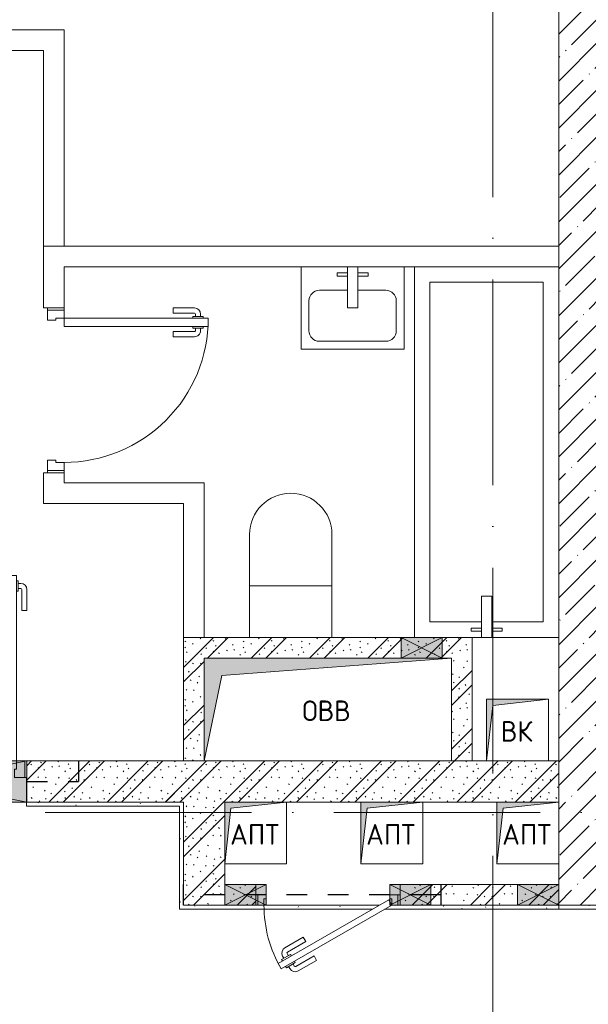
# Model space of a CAD drawing. Header units: millimetres. Extents: x 85617 to 161165, y 53267 to 102987.
# Tile 13 of 47: x 94836 to 97594, y 87949 to 92731. Entities that reach past the tile are written whole.
import ezdxf

# ---------------------------------------------------------------- set-up
doc = ezdxf.new("R2010")
doc.units = ezdxf.units.MM
doc.linetypes.add('3_ Штрих_ 1 х 1 мм', pattern=[200, 100, -100])
doc.linetypes.add('4_ Штрихпунктир_ 10 х 2 мм', pattern=[1400, 1000, -200, 0, -200])
for name, color, linetype, lineweight in [('A-____-NOTE-TEXT', 5, 'Continuous', 5), ('A-DETL-GENF-OTLN', 7, 'Continuous', 9), ('A-DOOR-____-MCUT', 7, 'Continuous', 18), ('A-DOOR-____-OTLN', 7, 'Continuous', 9), ('A-DOOR-FRAM-MCUT', 7, 'Continuous', 18), ('A-FLOR-____-OTLN', 7, 'Continuous', 9), ('A-GLAZ-____-MCUT', 7, 'Continuous', 9), ('A-GLAZ-____-OTLN', 7, 'Continuous', 9), ('A-WALL-____-MCUT', 7, 'Continuous', 9), ('A-WALL-____-PATT', 7, 'Continuous', 9), ('I-WALL-____-MCUT', 7, 'Continuous', 9), ('I-WALL-____-OTLN', 7, 'Continuous', 9), ('M-EQPM-____-OTLN', 7, 'Continuous', 9), ('P-SANR-FIXT-OTLN', 7, 'Continuous', 9), ('S-BEAM-____-OTLN', 7, 'Continuous', 9), ('S-GRID-____-OTLN', 7, 'Continuous', 9)]:
    doc.layers.add(name, color=color, linetype=linetype, lineweight=lineweight)
doc.styles.add('GOST Common', font='GOST_Common.ttf', dxfattribs={"height": 100})
pattern_1 = [(135, (150.28, 188.64), (-282.8427, 3e-14), [5, -395]), (135, (174.9, 237.36), (-282.8427, 3e-14), [5, -395]), (135, (211.96, 236.53), (-282.8427, 3e-14), [5, -395]), (135, (114.96, 223.96), (-282.8427, 3e-14), [5, -395]), (135, (77.54, 223.96), (-282.8427, 3e-14), [5, -395]), (135, (57.44, 184.52), (-282.8427, 3e-14), [5, -395]), (135, (66.21, 142.9), (-282.8427, 3e-14), [5, -395]), (135, (107.33, 161), (-282.8427, 3e-14), [5, -395]), (135, (99.08, 130.94), (-282.8427, 3e-14), [5, -395]), (135, (22.6, 136.46), (-282.8427, 3e-14), [5, -395]), (135, (21.16, 168.08), (-282.8427, 3e-14), [5, -395]), (135, (46.13, 96.12), (-282.8427, 3e-14), [5, -395]), (135, (3.54, 74.6), (-282.8427, 3e-14), [5, -395]), (135, (40.3, 47.56), (-282.8427, 3e-14), [5, -395]), (135, (39.77, 18.47), (-282.8427, 3e-14), [5, -395]), (135, (76.94, 37.28), (-282.8427, 3e-14), [5, -395]), (135, (114.18, 62.4), (-282.8427, 3e-14), [5, -395]), (135, (139.87, 90.2), (-282.8427, 3e-14), [5, -395]), (135, (141.44, 15.82), (-282.8427, 3e-14), [5, -395]), (135, (188.69, 26.73), (-282.8427, 3e-14), [5, -395]), (135, (176.14, 51.36), (-282.8427, 3e-14), [5, -395]), (135, (177.03, 0), (-282.8427, 3e-14), [5, -395]), (135, (276.61, 8.22), (-282.8427, 3e-14), [5, -395]), (135, (271.19, 31.72), (-282.8427, 3e-14), [5, -395]), (135, (268.29, 119.65), (-282.8427, 3e-14), [5, -395]), (135, (237.92, 101.95), (-282.8427, 3e-14), [5, -395]), (135, (237.92, 158.27), (-282.8427, 3e-14), [5, -395]), (135, (260.4, 204.35), (-282.8427, 3e-14), [5, -395]), (135, (275.54, 235.4), (-282.8427, 3e-14), [5, -395]), (135, (117.62, 268.96), (-282.8427, 3e-14), [5, -395]), (135, (203.62, 273.83), (-282.8427, 3e-14), [5, -395]), (135, (47.24, 279.3), (-282.8427, 3e-14), [5, -395]), (135, (23.2, 266.16), (-282.8427, 3e-14), [5, -395]), (135, (42.78, 232.52), (-282.8427, 3e-14), [5, -395]), (135, (177.76, 90.57), (-282.8427, 3e-14), [5, -395]), (135, (181.12, 121.8), (-282.8427, 3e-14), [5, -395]), (135, (206.73, 172.06), (-282.8427, 3e-14), [5, -395]), (135, (143.14, 136.62), (-282.8427, 3e-14), [5, -395]), (135, (211.51, 131.86), (-282.8427, 3e-14), [5, -395]), (135, (81.47, 95.1), (-282.8427, 3e-14), [5, -395]), (135, (235.13, 60.46), (-282.8427, 3e-14), [5, -395]), (135, (242.24, 4.89), (-282.8427, 3e-14), [5, -395]), (45, (0, 106.07), (-282.8427, 0), []), (45, (106.07, 0), (-282.8427, 0), []), (45, (176.78, 0), (-282.8427, 0), []), (45, (0, 176.78), (-282.8427, 0), [])]
pattern_2 = [(0, (0, 0), (203.2, 50.8), [3.353, -149.047, 3.353, -149.047, -812.8]), (0, (0, 0), (203.2, 50.8), [-304.8, 3.353, -301.447, 3.353, -149.047, -355.6]), (0, (0, 0), (203.2, 50.8), [-762, 3.353, -98.247, 3.353, -250.647]), (120, (76.2, 25.4), (-145.59409, 150.576362), [3.353, -149.047, 3.353, -149.047, -812.8]), (120, (76.2, 25.4), (-145.59409, 150.576362), [-304.8, 3.353, -301.447, 3.353, -149.047, -355.6]), (120, (76.2, 25.4), (-145.59409, 150.576362), [-762, 3.353, -98.247, 3.353, -250.647]), (240, (101.6, 127), (-57.60591, -201.376362), [3.353, -149.047, 3.353, -149.047, -812.8]), (240, (101.6, 127), (-57.60591, -201.376362), [-304.8, 3.353, -301.447, 3.353, -149.047, -355.6]), (240, (101.6, 127), (-57.60591, -201.376362), [-762, 3.353, -98.247, 3.353, -250.647])]

# ---------------------------------------------------------------- blocks, each defined once
blk = doc.blocks.new('АР_Дверь однопольная - 800х2100h_700__Глухая_Су апарт_тип_эт-4498601-ВКК_25_К3_З_ЭОМ_воронка парапетная_')
at = {"layer": 'A-DOOR-____-MCUT', "color": 254, "lineweight": 13, "true_color": 0xcccccc}
for p, q in [((-350, 750), (-350, 50)), ((-310, 750), (-350, 750)), ((-310, 50), (-310, 750)), ((-350, 50), (-310, 50))]:
    blk.add_line(p, q, dxfattribs=at)
at = {"layer": 'A-DOOR-____-OTLN', "color": 254, "lineweight": 5, "true_color": 0xcccccc}
for p, q in [((-358, 725), (-358, 675)), ((-350, 725), (-358, 725)), ((-310, 725), (-302, 725)), ((-302, 725), (-302, 675)), ((-400, 580), (-400, 682.5)), ((-375, 580), (-375, 682.5)), ((-358, 712.5), (-370, 712.5)), ((-358, 687.5), (-370, 687.5)), ((-358, 675), (-350, 675)), ((-302, 675), (-310, 675)), ((-302, 712.5), (-290, 712.5)), ((-302, 687.5), (-290, 687.5)), ((-285, 580), (-285, 682.5)), ((-260, 580), (-260, 682.5)), ((-375, 580), (-400, 580)), ((-285, 580), (-260, 580))]:
    blk.add_line(p, q, dxfattribs=at)
for centre, radius, start, end in [((-350, 50), 700, 360, 90), ((-370, 682.5), 30, 90, 180), ((-370, 682.5), 4.99, 90, 180), ((-290, 682.5), 30, 360, 90), ((-290, 682.5), 4.99, 360, 90)]:
    blk.add_arc(centre, radius, start, end, dxfattribs=at)
at = {"layer": 'A-DOOR-FRAM-MCUT', "color": 254, "lineweight": 13, "true_color": 0xcccccc}
for p, q in [((-390, 50), (-400, 50)), ((-350, 50), (-390, 50)), ((-390, 50), (-390, -30)), ((-350, 10), (-350, 50)), ((390, 50), (350, 50)), ((350, 50), (350, 10)), ((390, -30), (390, 50)), ((390, 50), (400, 50)), ((-340, 10), (-350, 10)), ((-340, -30), (-340, 10)), ((350, 10), (340, 10)), ((340, 10), (340, -30)), ((-390, -30), (-400, -30)), ((-390, -30), (-340, -30)), ((340, -30), (390, -30)), ((390, -30), (400, -30))]:
    blk.add_line(p, q, dxfattribs=at)
blk = doc.blocks.new('АР_Дверь однопольная - 1000х2100h_900__Вход в кв_EI30-4796016-ВКК_25_К3_З_ЭОМ_воронка парапетная_')
at = {"layer": 'A-DOOR-____-MCUT', "color": 254, "lineweight": 13, "true_color": 0xcccccc}
for p, q in [((450, 1000), (410, 1000)), ((410, 1000), (410, 100)), ((450, 100), (450, 1000)), ((410, 100), (450, 100))]:
    blk.add_line(p, q, dxfattribs=at)
at = {"layer": 'A-DOOR-____-OTLN', "color": 254, "lineweight": 5, "true_color": 0xcccccc}
for p, q in [((402, 962.5), (390, 962.5)), ((402, 975), (402, 925)), ((410, 975), (402, 975)), ((450, 975), (458, 975)), ((458, 975), (458, 925)), ((458, 962.5), (470, 962.5)), ((360, 830), (360, 932.5)), ((385, 830), (385, 932.5)), ((402, 937.5), (390, 937.5)), ((402, 925), (410, 925)), ((458, 925), (450, 925)), ((458, 937.5), (470, 937.5)), ((475, 830), (475, 932.5)), ((500, 830), (500, 932.5)), ((385, 830), (360, 830)), ((475, 830), (500, 830))]:
    blk.add_line(p, q, dxfattribs=at)
for centre, radius, start, end in [((450, 100), 900, 90, 180), ((390, 932.5), 30, 90, 180), ((470, 932.5), 30, 0, 90), ((390, 932.5), 4.99, 90, 180), ((470, 932.5), 4.99, 0, 90)]:
    blk.add_arc(centre, radius, start, end, dxfattribs=at)
at = {"layer": 'A-DOOR-FRAM-MCUT', "color": 254, "lineweight": 13, "true_color": 0xcccccc}
for p, q in [((-490, 100), (-500, 100)), ((-450, 100), (-490, 100)), ((-490, 100), (-490, 20)), ((-450, 60), (-450, 100)), ((490, 100), (450, 100)), ((450, 100), (450, 60)), ((490, 20), (490, 100)), ((490, 100), (500, 100)), ((-440, 60), (-450, 60)), ((-440, 20), (-440, 60)), ((450, 60), (440, 60)), ((440, 60), (440, 20)), ((-490, 20), (-500, 20)), ((-490, 20), (-440, 20)), ((440, 20), (490, 20)), ((490, 20), (500, 20))]:
    blk.add_line(p, q, dxfattribs=at)
blk = doc.blocks.new('A-PLU-toilet-2-2D - L600xW600xH900-997883-ВКК_25_К3_З_ЭОМ_воронка парапетная_')
at = {"layer": 'P-SANR-FIXT-OTLN', "color": 254, "lineweight": 5, "true_color": 0xcccccc}
for p, q in [((250, 0), (-250, 0)), ((250, 0), (-250, 0)), ((0, 0), (0, -400)), ((-250, -400), (250, -400)), ((-250, -400), (250, -400))]:
    blk.add_line(p, q, dxfattribs=at)
blk.add_arc((250, -200), 200, 270, 90, dxfattribs=at)
blk.add_arc((250, -200), 200, 270, 90, dxfattribs=at)
blk = doc.blocks.new('A-PLU-Bath-2-2D - 700x1800-V17-ВКК_25_К3_З_ЭОМ_воронка парапетная_')
at = {"layer": 'P-SANR-FIXT-OTLN', "color": 254, "lineweight": 5, "true_color": 0xcccccc}
for p, q in [((900, 350), (-900, 350)), ((-900, 350), (900, 350)), ((-825, 25), (-825, 275)), ((-825, 275), (825, 275)), ((825, 275), (825, -275)), ((-900, 70), (-900, -350)), ((-900, -350), (-900, 70)), ((-870, 75), (-855, 75)), ((-870, 25), (-870, 75)), ((-855, 75), (-855, 25)), ((-900, 25), (-700, 25)), ((-700, 25), (-700, -25)), ((-700, -25), (-900, -25)), ((-870, -25), (-870, -75)), ((-855, -75), (-855, -25)), ((-825, -275), (-825, -25)), ((-870, -75), (-855, -75)), ((825, -275), (-825, -275))]:
    blk.add_line(p, q, dxfattribs=at)
blk = doc.blocks.new('A-PLU-Sink-2D - 400 x 500mm-997041-ВКК_25_К3_З_ЭОМ_воронка парапетная_')
at = {"layer": 'P-SANR-FIXT-OTLN', "color": 254, "lineweight": 5, "true_color": 0xcccccc}
for p, q in [((-234.3, 202.3), (-234.3, -197.7)), ((-234.3, -197.7), (-234.3, 202.3)), ((-9.3, 2.3), (-9.3, 202.3)), ((40.7, 202.3), (40.7, 2.3)), ((265.7, -197.7), (265.7, 202.3)), ((265.7, 202.3), (265.7, -197.7)), ((-59.3, 172.3), (-59.3, 157.3)), ((-9.3, 172.3), (-59.3, 172.3)), ((-59.3, 157.3), (-9.3, 157.3)), ((40.7, 172.3), (90.7, 172.3)), ((90.7, 157.3), (40.7, 157.3)), ((90.7, 172.3), (90.7, 157.3)), ((-9.3, 88), (-145.4, 88)), ((176.8, 88), (40.7, 88)), ((-196.2, 37.2), (-196.2, -108.8)), ((40.7, 2.3), (-9.3, 2.3)), ((227.6, -108.8), (227.6, 37.2)), ((-145.4, -159.6), (176.8, -159.6)), ((-234.3, -197.7), (265.7, -197.7)), ((265.7, -197.7), (-234.3, -197.7))]:
    blk.add_line(p, q, dxfattribs=at)
for centre, start, end in [((-145.4, 37.2), 90, 180), ((176.8, 37.2), 360, 90), ((-145.4, -108.8), 180, 270), ((176.8, -108.8), 270, 0)]:
    blk.add_arc(centre, 50.8, start, end, dxfattribs=at)
blk = doc.blocks.new('АР_Канал вертикальный прямоугольный - ОВВ-7440253-ВКК_25_К3_З_ЭОМ_воронка парапетная_')
at = {"layer": 'A-DETL-GENF-OTLN', "lineweight": 5, "true_color": 0xf4f4f4}
blk.add_hatch(color=7, dxfattribs=at).paths.add_polyline_path([(-600, -250), (-515, 165), (600, 250), (-600, 250)])
at = {"layer": 'A-DETL-GENF-OTLN', "color": 254, "lineweight": 13, "true_color": 0xcccccc}
for p, q in [((600, 250), (-600, 250)), ((-600, 250), (-600, -250)), ((600, 250), (-600, 250)), ((-600, 250), (-600, -250)), ((-515, 165), (600, 250)), ((-515, 165), (600, 250)), ((600, -250), (600, 250)), ((-600, -250), (-515, 165)), ((-600, -250), (-515, 165)), ((-600, -250), (600, -250))]:
    blk.add_line(p, q, dxfattribs=at)
at = {"layer": 'M-EQPM-____-OTLN', "color": 254, "lineweight": 5, "true_color": 0xcccccc}
for p, q in [((-600, -250), (-600, 250)), ((-600, 250), (600, 250)), ((600, 250), (600, -250)), ((600, -250), (-600, -250))]:
    blk.add_line(p, q, dxfattribs=at)
blk = doc.blocks.new('АР_Отверстие прямоугольное - ОВВ-4523313-ВКК_25_К3_З_ЭОМ_воронка парапетная_')
at = {"layer": 'A-DETL-GENF-OTLN', "lineweight": 5, "true_color": 0xf9f9f9}
blk.add_hatch(color=7, dxfattribs=at).paths.add_polyline_path([(225, 50), (25, 50), (25, -50), (225, -50)])
at = {"layer": 'A-DETL-GENF-OTLN', "color": 254, "lineweight": 5, "true_color": 0xcccccc}
for p, q in [((225, 50), (25, -50)), ((25, 50), (225, -50))]:
    blk.add_line(p, q, dxfattribs=at)
at = {"layer": 'A-DETL-GENF-OTLN', "color": 254, "lineweight": 13, "true_color": 0xcccccc}
for p, q in [((25, 50), (25, -50)), ((225, -50), (225, 50)), ((25, -50), (225, -50))]:
    blk.add_line(p, q, dxfattribs=at)
at = {"layer": 'A-GLAZ-____-MCUT', "color": 254, "lineweight": 5, "true_color": 0xcccccc}
for p, q in [((25, 50), (25, -50)), ((225, 50), (225, -50))]:
    blk.add_line(p, q, dxfattribs=at)
blk = doc.blocks.new('АР_Канал вертикальный прямоугольный - ВК-6145079-ВКК_25_К3_З_ЭОМ_воронка парапетная_')
at = {"layer": 'A-DETL-GENF-OTLN', "lineweight": 5, "true_color": 0xf4f4f4}
blk.add_hatch(color=7, dxfattribs=at).paths.add_polyline_path([(-150, -150), (-120, 120), (150, 150), (-150, 150)])
at = {"layer": 'A-DETL-GENF-OTLN', "color": 254, "lineweight": 13, "true_color": 0xcccccc}
for p, q in [((150, 150), (-150, 150)), ((-150, 150), (-150, -150)), ((150, 150), (-150, 150)), ((-150, 150), (-150, -150)), ((-120, 120), (150, 150)), ((-120, 120), (150, 150)), ((150, -150), (150, 150)), ((-150, -150), (-120, 120)), ((-150, -150), (-120, 120)), ((-150, -150), (150, -150))]:
    blk.add_line(p, q, dxfattribs=at)
at = {"layer": 'M-EQPM-____-OTLN', "color": 254, "lineweight": 5, "true_color": 0xcccccc}
for p, q in [((-150, -150), (-150, 150)), ((-150, 150), (150, 150)), ((150, 150), (150, -150)), ((150, -150), (-150, -150))]:
    blk.add_line(p, q, dxfattribs=at)
blk = doc.blocks.new('АР_Перемычка - 200_Уx2_50x5__250-250-4841900-ВКК_25_К3_З_ЭОМ_воронка парапетная_')
at = {"layer": 'A-DETL-GENF-OTLN', "color": 254, "linetype": '3_ Штрих_ 1 х 1 мм', "lineweight": 25, "true_color": 0xdcdcdc}
for p, q in [((-750, 100), (-750, -100)), ((750, 100), (750, -100)), ((-750, 0), (-500, 0)), ((-500, 0), (500, 0)), ((500, 0), (750, 0))]:
    blk.add_line(p, q, dxfattribs=at)
blk = doc.blocks.new('АР_Отверстие прямоугольное - ОВВ-5542923-ВКК_25_К3_З_ЭОМ_воронка парапетная_')
at = {"layer": 'A-DETL-GENF-OTLN', "lineweight": 5, "true_color": 0xf9f9f9}
blk.add_hatch(color=7, dxfattribs=at).paths.add_polyline_path([(625, -100), (625, 100), (-375, 100), (-375, -100), (373.5, -100)])
at = {"layer": 'A-DETL-GENF-OTLN', "color": 254, "lineweight": 5, "true_color": 0xcccccc}
for p, q in [((625, 100), (-375, -100)), ((-375, 100), (625, -100))]:
    blk.add_line(p, q, dxfattribs=at)
at = {"layer": 'A-DETL-GENF-OTLN', "color": 254, "lineweight": 13, "true_color": 0xcccccc}
for p, q in [((625, 100), (-375, 100)), ((-375, 100), (-375, -100)), ((625, -100), (625, 100)), ((-375, -100), (625, -100))]:
    blk.add_line(p, q, dxfattribs=at)
at = {"layer": 'A-GLAZ-____-MCUT', "color": 254, "lineweight": 5, "true_color": 0xcccccc}
for p, q in [((-375, 100), (-375, -100)), ((625, 100), (625, -100))]:
    blk.add_line(p, q, dxfattribs=at)
blk = doc.blocks.new('АР_Отверстие прямоугольное - ВК-6037189-ВКК_25_К3_З_ЭОМ_воронка парапетная_')
at = {"layer": 'A-DETL-GENF-OTLN', "lineweight": 5, "true_color": 0xf9f9f9}
blk.add_hatch(color=7, dxfattribs=at).paths.add_polyline_path([(225, -50), (225, 50), (25, 50), (25, -50)])
at = {"layer": 'A-DETL-GENF-OTLN', "color": 254, "lineweight": 5, "true_color": 0xcccccc}
for p, q in [((225, 50), (25, -50)), ((25, 50), (225, -50))]:
    blk.add_line(p, q, dxfattribs=at)
at = {"layer": 'A-DETL-GENF-OTLN', "color": 254, "lineweight": 13, "true_color": 0xcccccc}
for p, q in [((225, 50), (25, 50)), ((25, 50), (25, -50)), ((225, -50), (225, 50)), ((25, -50), (225, -50))]:
    blk.add_line(p, q, dxfattribs=at)
at = {"layer": 'A-GLAZ-____-MCUT', "color": 254, "lineweight": 5, "true_color": 0xcccccc}
for p, q in [((25, 50), (25, -50)), ((225, 50), (225, -50))]:
    blk.add_line(p, q, dxfattribs=at)
blk = doc.blocks.new('АР_Дверь однопольная - 700х2100h_600__ПК-6191727-ВКК_25_К3_З_ЭОМ_воронка парапетная_')
at = {"layer": 'A-DOOR-____-MCUT', "color": 254, "lineweight": 13, "true_color": 0xcccccc}
for p, q in [((226.9, 360), (-310, 50)), ((241.9, 334), (226.9, 360)), ((-295, 24), (241.9, 334)), ((-310, 50), (-300, 32.7)), ((-300, 32.7), (-295, 24))]:
    blk.add_line(p, q, dxfattribs=at)
at = {"layer": 'A-DOOR-____-OTLN', "color": 254, "lineweight": 5, "true_color": 0xcccccc}
for p, q in [((54.7, 318.3), (143.5, 369.6)), ((67.2, 296.7), (156, 347.9)), ((201.3, 354.4), (158, 329.4)), ((168.8, 335.7), (162.8, 346.1)), ((190.5, 348.2), (184.5, 358.6)), ((205.3, 347.5), (201.3, 354.4)), ((67.2, 296.7), (54.7, 318.3)), ((158, 329.4), (162, 322.5)), ((181, 289.6), (177, 296.5)), ((224.3, 314.6), (181, 289.6)), ((191.8, 295.8), (197.8, 285.4)), ((213.5, 308.3), (219.5, 297.9)), ((220.3, 321.5), (224.3, 314.6)), ((107.2, 227.4), (196, 278.6)), ((119.7, 205.7), (208.5, 257)), ((107.2, 227.4), (119.7, 205.7))]:
    blk.add_line(p, q, dxfattribs=at)
for centre, radius, start, end in [((158.5, 343.6), 30, 30, 120), ((158.5, 343.6), 4.99, 30, 120), ((-310, 50), 620, 360, 30), ((193.5, 282.9), 30, 300, 30), ((193.5, 282.9), 4.99, 300, 30)]:
    blk.add_arc(centre, radius, start, end, dxfattribs=at)
at = {"layer": 'A-DOOR-FRAM-MCUT', "color": 254, "lineweight": 13, "true_color": 0xcccccc}
for p, q in [((-340, 50), (-350, 50)), ((-310, 50), (-340, 50)), ((-340, 50), (-340, 0)), ((-310, 20), (-310, 50)), ((340, 50), (310, 50)), ((310, 50), (310, 20)), ((340, 0), (340, 50)), ((340, 50), (350, 50)), ((-340, 0), (-350, 0)), ((-340, 0), (-300, 0)), ((-300, 20), (-310, 20)), ((-300, 0), (-300, 20)), ((310, 20), (300, 20)), ((300, 20), (300, 0)), ((300, 0), (340, 0)), ((340, 0), (350, 0))]:
    blk.add_line(p, q, dxfattribs=at)
blk = doc.blocks.new('АР_Перемычка - 100_Уx1_75x5__200-350-6191766-ВКК_25_К3_З_ЭОМ_воронка парапетная_')
at = {"layer": 'A-DETL-GENF-OTLN', "color": 254, "linetype": '3_ Штрих_ 1 х 1 мм', "lineweight": 25, "true_color": 0xdcdcdc}
for p, q in [((-550, 50), (-550, -50)), ((700, 50), (700, -50)), ((-550, 0), (-500, 0)), ((-500, 0), (-300, 0)), ((-300, 0), (300, 0)), ((300, 0), (500, 0)), ((500, 0), (700, 0))]:
    blk.add_line(p, q, dxfattribs=at)
blk = doc.blocks.new('АР_Канал вертикальный прямоугольный - АПТ-6738547-ВКК_25_К3_З_ЭОМ_воронка парапетная_')
at = {"layer": 'A-DETL-GENF-OTLN', "lineweight": 5, "true_color": 0xf4f4f4}
blk.add_hatch(color=7, dxfattribs=at).paths.add_polyline_path([(-150, -150), (-120, 120), (150, 150), (-150, 150), (-150, 95.5)])
at = {"layer": 'A-DETL-GENF-OTLN', "color": 254, "lineweight": 13, "true_color": 0xcccccc}
for p, q in [((150, 150), (-150, 150)), ((-150, 150), (-150, -150)), ((150, 150), (-150, 150)), ((-150, 150), (-150, -150)), ((-120, 120), (150, 150)), ((-120, 120), (150, 150)), ((150, -150), (150, 150)), ((-150, -150), (-120, 120)), ((-150, -150), (-120, 120)), ((-150, -150), (150, -150))]:
    blk.add_line(p, q, dxfattribs=at)
at = {"layer": 'M-EQPM-____-OTLN', "color": 254, "lineweight": 5, "true_color": 0xcccccc}
for p, q in [((-150, -150), (-150, 150)), ((-150, 150), (150, 150)), ((150, 150), (150, -150)), ((150, -150), (-150, -150))]:
    blk.add_line(p, q, dxfattribs=at)
blk = doc.blocks.new('АР_Канал вертикальный прямоугольный - АПТ-6738895-ВКК_25_К3_З_ЭОМ_воронка парапетная_')
at = {"layer": 'A-DETL-GENF-OTLN', "lineweight": 5, "true_color": 0xf4f4f4}
blk.add_hatch(color=7, dxfattribs=at).paths.add_polyline_path([(-150, -150), (-120, 120), (150, 150), (-150, 150), (-150, 95.5)])
at = {"layer": 'A-DETL-GENF-OTLN', "color": 254, "lineweight": 13, "true_color": 0xcccccc}
for p, q in [((150, 150), (-150, 150)), ((-150, 150), (-150, -150)), ((150, 150), (-150, 150)), ((-150, 150), (-150, -150)), ((-120, 120), (150, 150)), ((-120, 120), (150, 150)), ((150, -150), (150, 150)), ((-150, -150), (-120, 120)), ((-150, -150), (-120, 120)), ((-150, -150), (150, -150))]:
    blk.add_line(p, q, dxfattribs=at)
at = {"layer": 'M-EQPM-____-OTLN', "color": 254, "lineweight": 5, "true_color": 0xcccccc}
for p, q in [((-150, -150), (-150, 150)), ((-150, 150), (150, 150)), ((150, 150), (150, -150)), ((150, -150), (-150, -150))]:
    blk.add_line(p, q, dxfattribs=at)
blk = doc.blocks.new('240311_Наметкина 10_РД_АР_К3_R21_rvt-1-ВКК_25_К3_З_ЭОМ_воронка парапетная_')
at = {"layer": 'A-WALL-____-PATT', "lineweight": 5, "true_color": 0xcccccc}
h = blk.add_hatch(dxfattribs=at)
h.set_pattern_fill('FP_1', color=254, style=0, pattern_type=2)
h.set_pattern_definition([(45, (0, 0), (-114.04925, 114.04925), []), (45, (114.05, 0), (-114.04925, 114.04925), [201.613, -40.323, 3.353, -36.97])])
h.paths.add_polyline_path([(94120, 90600), (94120, 99400), (93920, 99400), (93920, 90600)])
h = blk.add_hatch(dxfattribs=at)
h.set_pattern_fill('FP_4', color=254, style=0, pattern_type=2)
h.set_pattern_definition(pattern_1)
h.paths.add_polyline_path([(92200, 91300), (92200, 91900), (92100, 91900), (92100, 91300)])
h = blk.add_hatch(dxfattribs=at)
h.set_pattern_fill('FP_4', color=254, style=0, pattern_type=2)
h.set_pattern_definition(pattern_1)
h.paths.add_polyline_path([(92200, 91800), (93500, 91800), (93500, 91900), (92200, 91900)])
h = blk.add_hatch(dxfattribs=at)
h.set_pattern_fill('FP_4', color=254, style=0, pattern_type=2)
h.set_pattern_definition(pattern_1)
h.paths.add_polyline_path([(93500, 91300), (93500, 91800), (93400, 91800), (93400, 91300)])
h = blk.add_hatch(dxfattribs=at)
h.set_pattern_fill('FP_4', color=254, style=0, pattern_type=2)
h.set_pattern_definition(pattern_1)
h.paths.add_polyline_path([(92100, 91100), (92100, 91300), (91340, 91300), (91340, 91100), (91947.3, 91100)])
h.paths.add_polyline_path([(90240, 91100), (90340, 91100), (90340, 91300), (90040, 91300), (90040, 91100)])
h = blk.add_hatch(dxfattribs=at)
h.set_pattern_fill('FP_4', color=254, style=0, pattern_type=2)
h.set_pattern_definition(pattern_1)
h.paths.add_polyline_path([(92300, 90600), (92300, 91300), (92100, 91300), (92100, 90600)])
h = blk.add_hatch(dxfattribs=at)
h.set_pattern_fill('FP_4', color=254, style=0, pattern_type=2)
h.set_pattern_definition(pattern_1)
h.paths.add_polyline_path([(93400, 91100), (93920, 91100), (93920, 91300), (92300, 91300), (92300, 91100), (93355, 91100)])
h = blk.add_hatch(dxfattribs=at)
h.set_pattern_fill('FP_4', color=254, style=0, pattern_type=2)
h.set_pattern_definition(pattern_1)
h.paths.add_polyline_path([(93720, 90600), (93920, 90600), (93920, 90700), (93150, 90700), (93150, 90600), (93355, 90600)])
h.paths.add_polyline_path([(92300, 90600), (92450, 90600), (92450, 90700), (92300, 90700)])
at = {"layer": 'A-FLOR-____-OTLN', "color": 254, "lineweight": 5, "true_color": 0xcccccc}
for p, q in [((91337.5, 91220), (91330, 91220)), ((91337.5, 91100), (91337.5, 91220))]:
    blk.add_line(p, q, dxfattribs=at)
at = {"layer": 'A-WALL-____-MCUT', "color": 254, "lineweight": 5, "true_color": 0xcccccc}
for p, q in [((93920, 99400), (93920, 91100)), ((93920, 90800), (93920, 90700)), ((93920, 90700), (93920, 90600)), ((93920, 90600), (94120, 90600))]:
    blk.add_line(p, q, dxfattribs=at)
at = {"layer": 'I-WALL-____-MCUT', "color": 254, "lineweight": 5, "true_color": 0xcccccc}
for p, q in [((92100, 91900), (92100, 91300)), ((92200, 91900), (92100, 91900)), ((93155, 91900), (92200, 91900)), ((93355, 91900), (93155, 91900)), ((93500, 91900), (93355, 91900)), ((93500, 91800), (93500, 91900)), ((93500, 91300), (93500, 91800)), ((92100, 91300), (91340, 91300)), ((91340, 91300), (91340, 91100)), ((92200, 91300), (92100, 91300)), ((92100, 91300), (92200, 91300)), ((93570, 91300), (93400, 91300)), ((93400, 91300), (93500, 91300)), ((93920, 91300), (93870, 91300)), ((93920, 91100), (93920, 91300)), ((91340, 91100), (92100, 91100)), ((92100, 91100), (92100, 90600)), ((92600, 91100), (92960, 91100)), ((93260, 91100), (93620, 91100)), ((92300, 90700), (92300, 90800)), ((92300, 90600), (92300, 90700)), ((92450, 90700), (92300, 90700)), ((92300, 90700), (92300, 90600)), ((92450, 90600), (92450, 90700)), ((93300, 90700), (93150, 90700)), ((93150, 90700), (93150, 90600)), ((93720, 90700), (93300, 90700)), ((93920, 90700), (93720, 90700)), ((93920, 90600), (93920, 90700)), ((92100, 90600), (92300, 90600)), ((92300, 90600), (92450, 90600)), ((93150, 90600), (93300, 90600)), ((93300, 90600), (93720, 90600)), ((93720, 90600), (93920, 90600))]:
    blk.add_line(p, q, dxfattribs=at)
at = {"layer": 'I-WALL-____-OTLN', "color": 254, "lineweight": 5, "true_color": 0xcccccc}
for p, q in [((91140, 94850), (91520, 94850)), ((91520, 94750), (91520, 94850)), ((91420, 94750), (91140, 94750)), ((91420, 93800), (91420, 94750)), ((91520, 94750), (91520, 93800)), ((91420, 93500), (91420, 93800)), ((91520, 93800), (91420, 93800)), ((91420, 93800), (91520, 93800)), ((91520, 93800), (93920, 93800)), ((91520, 93700), (91520, 93500)), ((93920, 93700), (91520, 93700)), ((91420, 93500), (91520, 93500)), ((91420, 92550), (91420, 92700)), ((91520, 92700), (91420, 92700)), ((91520, 92700), (91520, 92650)), ((91520, 92650), (92100, 92650)), ((92200, 92650), (92100, 92650)), ((92200, 92650), (92200, 91900)), ((91520, 92550), (91420, 92550)), ((92100, 92550), (91520, 92550)), ((92100, 91900), (92100, 92550))]:
    blk.add_line(p, q, dxfattribs=at)
at = {"layer": 'S-GRID-____-OTLN', "color": 254, "linetype": '4_ Штрихпунктир_ 10 х 2 мм', "lineweight": 5, "true_color": 0xdadada}
for p, q in [((93600, 56236.1), (93600, 104355.7)), ((156833.7, 91050), (82885.6, 91050))]:
    blk.add_line(p, q, dxfattribs=at)
at = {"layer": 'A-DOOR-____-OTLN', "color": 254, "lineweight": 5, "true_color": 0xcccccc}
for name, p, rotation in [('АР_Дверь однопольная - 800х2100h_700__Глухая_Су апарт_тип_эт-4498601-ВКК_25_К3_З_ЭОМ_воронка парапетная_', (91470, 93100), 270.0000000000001), ('АР_Дверь однопольная - 700х2100h_600__ПК-6191727-ВКК_25_К3_З_ЭОМ_воронка парапетная_', (92800, 90650), 180)]:
    blk.add_blockref(name, p, dxfattribs=dict(at, rotation=rotation))
blk.add_blockref('АР_Дверь однопольная - 1000х2100h_900__Вход в кв_EI30-4796016-ВКК_25_К3_З_ЭОМ_воронка парапетная_', (90840, 91200), dxfattribs=at)
at = {"layer": 'A-GLAZ-____-OTLN', "color": 254, "lineweight": 5, "true_color": 0xcccccc, "rotation": 180}
for name, p in [('АР_Отверстие прямоугольное - ОВВ-4523313-ВКК_25_К3_З_ЭОМ_воронка парапетная_', (93380, 91850)), ('АР_Отверстие прямоугольное - ОВВ-5542923-ВКК_25_К3_З_ЭОМ_воронка парапетная_', (90965, 91200))]:
    blk.add_blockref(name, p, dxfattribs=at)
at = {"layer": 'A-GLAZ-____-OTLN', "color": 254, "lineweight": 5, "true_color": 0xcccccc}
for p in [(92275, 90650), (93075, 90650), (93695, 90650)]:
    blk.add_blockref('АР_Отверстие прямоугольное - ВК-6037189-ВКК_25_К3_З_ЭОМ_воронка парапетная_', p, dxfattribs=at)
at = {"layer": 'M-EQPM-____-OTLN', "color": 254, "lineweight": 5, "true_color": 0xcccccc}
for name, p in [('АР_Канал вертикальный прямоугольный - ОВВ-7440253-ВКК_25_К3_З_ЭОМ_воронка парапетная_', (92800, 91550)), ('АР_Канал вертикальный прямоугольный - ВК-6145079-ВКК_25_К3_З_ЭОМ_воронка парапетная_', (93720, 91450)), ('АР_Канал вертикальный прямоугольный - АПТ-6738547-ВКК_25_К3_З_ЭОМ_воронка парапетная_', (92450, 90950)), ('АР_Канал вертикальный прямоугольный - АПТ-6738547-ВКК_25_К3_З_ЭОМ_воронка парапетная_', (93110, 90950)), ('АР_Канал вертикальный прямоугольный - АПТ-6738895-ВКК_25_К3_З_ЭОМ_воронка парапетная_', (93770, 90950))]:
    blk.add_blockref(name, p, dxfattribs=at)
at = {"layer": 'P-SANR-FIXT-OTLN', "color": 254, "lineweight": 5, "true_color": 0xcccccc}
blk.add_blockref('A-PLU-Sink-2D - 400 x 500mm-997041-ВКК_25_К3_З_ЭОМ_воронка парапетная_', (92904.3, 93497.7), dxfattribs=at)
for name, p, rotation in [('A-PLU-Bath-2-2D - 700x1800-V17-ВКК_25_К3_З_ЭОМ_воронка парапетная_', (93570, 92800), 90.00000000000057), ('A-PLU-toilet-2-2D - L600xW600xH900-997883-ВКК_25_К3_З_ЭОМ_воронка парапетная_', (92420, 92150), 90.00000000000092)]:
    blk.add_blockref(name, p, dxfattribs=dict(at, rotation=rotation))
at = {"layer": 'S-BEAM-____-OTLN', "color": 254, "lineweight": 5, "true_color": 0xcccccc}
blk.add_blockref('АР_Перемычка - 200_Уx2_50x5__250-250-4841900-ВКК_25_К3_З_ЭОМ_воронка парапетная_', (90840, 91200), dxfattribs=at)
at = {"layer": 'S-BEAM-____-OTLN', "color": 254, "lineweight": 5, "true_color": 0xcccccc, "rotation": 180}
blk.add_blockref('АР_Перемычка - 100_Уx1_75x5__200-350-6191766-ВКК_25_К3_З_ЭОМ_воронка парапетная_', (92800, 90650), dxfattribs=at)
at = {"layer": 'A-____-NOTE-TEXT', "color": 254, "lineweight": 5, "true_color": 0xcccccc, "char_height": 100, "attachment_point": 1, "style": 'GOST Common'}
for s, insert, width in [('ОВВ', (92675.9, 91593.6), 304.641), ('ВК', (93638.9, 91493.6), 200.422), ('АПТ', (92325.9, 90993.6), 304.641), ('АПТ', (92325.9, 90993.6), 304.641), ('АПТ', (92985.9, 90993.6), 304.641), ('АПТ', (92985.9, 90993.6), 304.641), ('АПТ', (93645.9, 90993.6), 304.641)]:
    blk.add_mtext(s, dxfattribs=dict(at, insert=insert, width=width))
blk = doc.blocks.new('Наметкина 10_РД_АР_К3_Отделка_R21_rvt-1-ВКК_25_К3_З_ЭОМ_воронка парапетная_')
at = {"layer": 'A-WALL-____-PATT', "lineweight": 5, "true_color": 0xaaaaaa}
h = blk.add_hatch(dxfattribs=at)
h.set_pattern_fill('FP_7', color=253, style=0, pattern_type=2)
h.set_pattern_definition(pattern_2)
h.paths.add_polyline_path([(91337.5, 91080), (92080, 91080), (92080, 91100), (91337.5, 91100)])
h.paths.add_polyline_path([(90240, 91080), (90337.5, 91080), (90337.5, 91100), (90240, 91100)])
h = blk.add_hatch(dxfattribs=at)
h.set_pattern_fill('FP_7', color=253, style=0, pattern_type=2)
h.set_pattern_definition(pattern_2)
h.paths.add_polyline_path([(92080, 90580), (92100, 90580), (92100, 91100), (92080, 91100), (92080, 91045.5)])
h = blk.add_hatch(dxfattribs=at)
h.set_pattern_fill('FP_7', color=253, style=0, pattern_type=2)
h.set_pattern_definition(pattern_2)
h.paths.add_polyline_path([(93140, 90580), (93920, 90580), (93920, 90600), (93110, 90600), (93075.4, 90580), (93110, 90580)])
h.paths.add_polyline_path([(93015.4, 90580), (93050, 90600), (92100, 90600), (92100, 90580), (92558.1, 90580)])
h = blk.add_hatch(dxfattribs=at)
h.set_pattern_fill('FP_7', color=253, style=0, pattern_type=2)
h.set_pattern_definition(pattern_2)
h.paths.add_polyline_path([(94120, 90580), (94120, 90600), (93920, 90600), (93920, 90580)])
at = {"layer": 'A-WALL-____-MCUT', "color": 253, "lineweight": 5, "true_color": 0xaaaaaa}
for p, q in [((91340, 91100), (91337.5, 91100)), ((91337.5, 91100), (91337.5, 91080)), ((92080, 91100), (91340, 91100)), ((92100, 91100), (92080, 91100)), ((92100, 90600), (92100, 91100)), ((91337.5, 91080), (92080, 91080)), ((92080, 91080), (92080, 90580)), ((92080, 90580), (92100, 90580)), ((92300, 90600), (92100, 90600)), ((92100, 90580), (93015.4, 90580)), ((92460, 90600), (92300, 90600)), ((92500, 90600), (92490, 90600)), ((93050, 90600), (92500, 90600)), ((93075.4, 90580), (93920, 90580)), ((93300, 90600), (93140, 90600)), ((93720, 90600), (93300, 90600)), ((93920, 90600), (93720, 90600)), ((94120, 90600), (93920, 90600)), ((93920, 90600), (93920, 90580)), ((93920, 90580), (93920, 90600)), ((93920, 90580), (94120, 90580))]:
    blk.add_line(p, q, dxfattribs=at)
at = {"layer": 'S-GRID-____-OTLN', "color": 254, "linetype": '4_ Штрихпунктир_ 10 х 2 мм', "lineweight": 5, "true_color": 0xcccccc}
for p, q in [((93600, 56236.1), (93600, 104355.7)), ((156833.7, 91050), (83961.5, 91050))]:
    blk.add_line(p, q, dxfattribs=at)

msp = doc.modelspace()

# ---------------------------------------------------------------- block references
at = {"lineweight": 5}
for name in ['240311_Наметкина 10_РД_АР_К3_R21_rvt-1-ВКК_25_К3_З_ЭОМ_воронка парапетная_', 'Наметкина 10_РД_АР_К3_Отделка_R21_rvt-1-ВКК_25_К3_З_ЭОМ_воронка парапетная_']:
    msp.add_blockref(name, (3531, -2169), dxfattribs=at)

doc.saveas('drawing.dxf')
